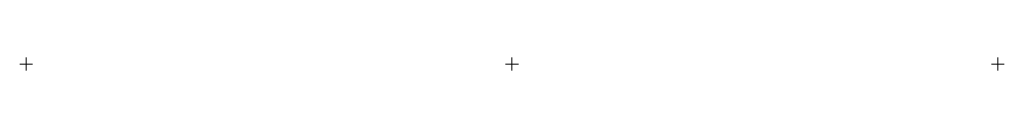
# Model space of a CAD drawing. Header units: millimetres. Extents: x -32 to 1488, y 556 to 576.
import ezdxf

# ---------------------------------------------------------------- set-up
doc = ezdxf.new("R2010")
doc.units = ezdxf.units.MM
doc.layers.add('ref', color=4, linetype='Continuous', lineweight=5)

# ---------------------------------------------------------------- blocks, each defined once
blk = doc.blocks.new('AU18-d')
at = {"layer": 'ref'}
for p, q in [((10, 0), (-10, 0)), ((0, -10), (0, 10)), ((760, 0), (740, 0)), ((750, -10), (750, 10)), ((750, 10), (750, -10)), ((1500, 10), (1500, -10)), ((740, 0), (760, 0)), ((1490, 0), (1510, 0))]:
    blk.add_line(p, q, dxfattribs=at)

msp = doc.modelspace()

# ---------------------------------------------------------------- block references
msp.add_blockref('AU18-d', (-21.9, 566.1))

doc.saveas('drawing.dxf')
